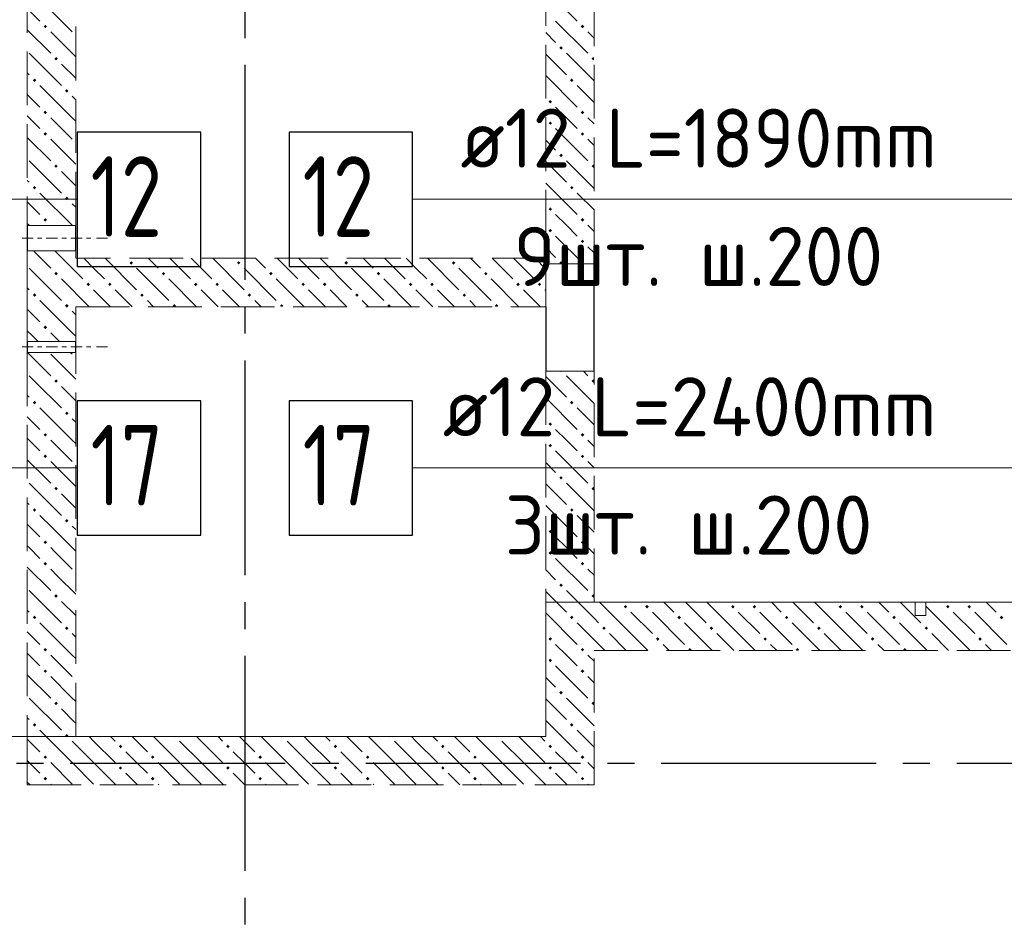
# Model space of a CAD drawing. Header units: millimetres. Extents: x 0 to 61017, y 0 to 42000.
# Tile 13 of 17: x 37922 to 41587, y 28171 to 31568. Entities that reach past the tile are written whole.
import ezdxf

# ---------------------------------------------------------------- set-up
doc = ezdxf.new("R2010")
doc.units = ezdxf.units.MM
doc.linetypes.add('______2', pattern=[270, 200, -70])
doc.linetypes.add('______5', pattern=[1100, 800, -100, 100, -100])
for name, color, linetype, lineweight in [('ДОП Верх по Х', 7, 'Continuous', 25), ('ЖБ Перекрытие верхний уровень', 7, 'Continuous', 35), ('ЖБ Стена верхний уровень', 7, 'Continuous', 35), ('Макрос окна_ макрос двери', 7, 'Continuous', 18), ('Оси', 40, '______5', 18), ('Позиционная метка номер позиции', 7, 'Continuous', 13)]:
    doc.layers.add(name, color=color, linetype=linetype, lineweight=lineweight)
doc.styles.add('ISOCPEUR', font='txt')

msp = doc.modelspace()

# ---------------------------------------------------------------- hatches: boundary and pattern name
at = {"layer": 'ЖБ Стена верхний уровень', "linetype": 'Continuous', "lineweight": 18, "transparency": 33554687}
for points in [[(38010.4, 31543.1), (38016.9, 31549.6), (38023.4, 31543.1), (38016.9, 31536.6)], [(40010.4, 31543.1), (40016.9, 31549.6), (40023.4, 31543.1), (40016.9, 31536.6)], [(39930.5, 31463.1), (39937, 31469.6), (39943.5, 31463.1), (39937, 31456.6)], [(38050.5, 31423.1), (38057, 31429.6), (38063.5, 31423.1), (38057, 31416.6)], [(40050.5, 31423.1), (40057, 31429.6), (40060, 31426.6), (40060, 31419.7), (40057, 31416.6)], [(37970.5, 31343.1), (37977, 31349.6), (37983.4, 31343.1), (37977, 31336.6)], [(39970.5, 31343.1), (39977, 31349.6), (39983.4, 31343.1), (39977, 31336.6)], [(38090.5, 31303.1), (38096.9, 31309.6), (38103.4, 31303.1), (38096.9, 31296.6)], [(39890.5, 31263.1), (39896.9, 31269.6), (39903.4, 31263.1), (39896.9, 31256.6)], [(38010.4, 31223.1), (38016.9, 31229.6), (38023.4, 31223.1), (38016.9, 31216.6)], [(40010.4, 31223.1), (40016.9, 31229.6), (40023.4, 31223.1), (40016.9, 31216.6)], [(39890.5, 31183.1), (39896.9, 31189.6), (39903.4, 31183.1), (39896.9, 31176.6)], [(38010.4, 31143.1), (38016.9, 31149.6), (38023.4, 31143.1), (38016.9, 31136.6)], [(40010.4, 31143.1), (40016.9, 31149.6), (40023.4, 31143.1), (40016.9, 31136.6)], [(39930.5, 31063.1), (39937, 31069.6), (39943.5, 31063.1), (39937, 31056.6)], [(38050.5, 31023.1), (38057, 31029.6), (38063.5, 31023.1), (38057, 31016.6)], [(40050.5, 31023.1), (40057, 31029.6), (40060, 31026.6), (40060, 31019.7), (40057, 31016.6)], [(37970.5, 30943.1), (37977, 30949.6), (37983.4, 30943.1), (37977, 30936.6)], [(39970.5, 30943.1), (39977, 30949.6), (39983.4, 30943.1), (39977, 30936.6)], [(38090.5, 30903.1), (38096.9, 30909.6), (38103.4, 30903.1), (38096.9, 30896.6)], [(39890.5, 30863.1), (39896.9, 30869.6), (39903.4, 30863.1), (39896.9, 30856.6)], [(38010.4, 30823.1), (38016.9, 30829.6), (38023.4, 30823.1), (38016.9, 30816.6)], [(40010.4, 30823.1), (40016.9, 30829.6), (40023.4, 30823.1), (40016.9, 30816.6)], [(39890.5, 30783.1), (39896.9, 30789.6), (39903.4, 30783.1), (39896.9, 30776.6)], [(40010.4, 30743.1), (40016.9, 30749.6), (40023.4, 30743.1), (40016.9, 30736.6)], [(38330.5, 30663.1), (38337, 30669.6), (38343.5, 30663.1), (38337, 30656.6)], [(38730.5, 30663.1), (38737, 30669.6), (38743.5, 30663.1), (38737, 30656.6)], [(39130.5, 30663.1), (39137, 30669.6), (39143.5, 30663.1), (39137, 30656.6)], [(39530.5, 30663.1), (39537, 30669.6), (39543.5, 30663.1), (39537, 30656.6)], [(39930.5, 30663.1), (39937, 30669.6), (39943.5, 30663.1), (39940.3, 30660), (39933.6, 30660)], [(38050.5, 30623.1), (38057, 30629.6), (38063.5, 30623.1), (38057, 30616.6)], [(38450.5, 30623.1), (38457, 30629.6), (38463.5, 30623.1), (38457, 30616.6)], [(38850.5, 30623.1), (38857, 30629.6), (38863.5, 30623.1), (38857, 30616.6)], [(39250.5, 30623.1), (39257, 30629.6), (39263.5, 30623.1), (39257, 30616.6)], [(39650.5, 30623.1), (39657, 30629.6), (39663.5, 30623.1), (39657, 30616.6)], [(38170.5, 30583.1), (38177, 30589.6), (38183.4, 30583.1), (38177, 30576.6)], [(38250.5, 30583.1), (38257, 30589.6), (38263.5, 30583.1), (38257, 30576.6)], [(38570.5, 30583.1), (38577, 30589.6), (38583.4, 30583.1), (38577, 30576.6)], [(38650.5, 30583.1), (38657, 30589.6), (38663.5, 30583.1), (38657, 30576.6)], [(38970.5, 30583.1), (38977, 30589.6), (38983.4, 30583.1), (38977, 30576.6)], [(39050.5, 30583.1), (39057, 30589.6), (39063.5, 30583.1), (39057, 30576.6)], [(39370.5, 30583.1), (39377, 30589.6), (39383.4, 30583.1), (39377, 30576.6)], [(39450.5, 30583.1), (39457, 30589.6), (39463.5, 30583.1), (39457, 30576.6)], [(39770.5, 30583.1), (39777, 30589.6), (39783.4, 30583.1), (39777, 30576.6)], [(39850.5, 30583.1), (39857, 30589.6), (39863.5, 30583.1), (39857, 30576.6)], [(37970.5, 30543.1), (37977, 30549.6), (37983.4, 30543.1), (37977, 30536.6)], [(38370.5, 30543.1), (38377, 30549.6), (38383.4, 30543.1), (38377, 30536.6)], [(38770.5, 30543.1), (38777, 30549.6), (38783.4, 30543.1), (38777, 30536.6)], [(39170.5, 30543.1), (39177, 30549.6), (39183.4, 30543.1), (39177, 30536.6)], [(39570.5, 30543.1), (39577, 30549.6), (39583.4, 30543.1), (39577, 30536.6)], [(38090.5, 30503.1), (38096.9, 30509.6), (38103.4, 30503.1), (38100.3, 30500), (38093.6, 30500)], [(38100.3, 30500), (38096.9, 30496.6), (38093.6, 30500)], [(38490.5, 30503.1), (38496.9, 30509.6), (38503.4, 30503.1), (38500.3, 30500), (38493.6, 30500)], [(38890.5, 30503.1), (38896.9, 30509.6), (38903.4, 30503.1), (38900.3, 30500), (38893.6, 30500)], [(39290.5, 30503.1), (39296.9, 30509.6), (39303.4, 30503.1), (39300.3, 30500), (39293.6, 30500)], [(39690.5, 30503.1), (39696.9, 30509.6), (39703.4, 30503.1), (39700.3, 30500), (39693.6, 30500)], [(38010.4, 30423.1), (38016.9, 30429.6), (38023.4, 30423.1), (38016.9, 30416.6)], [(39940.3, 30260), (39937, 30256.6), (39933.6, 30260)], [(38050.5, 30223.1), (38057, 30229.6), (38063.5, 30223.1), (38057, 30216.6)], [(40050.5, 30223.1), (40057, 30229.6), (40060, 30226.6), (40060, 30219.7), (40057, 30216.6)], [(37970.5, 30143.1), (37977, 30149.6), (37983.4, 30143.1), (37977, 30136.6)], [(39970.5, 30143.1), (39977, 30149.6), (39983.4, 30143.1), (39977, 30136.6)], [(38090.5, 30103.1), (38096.9, 30109.6), (38103.4, 30103.1), (38096.9, 30096.6)], [(39890.5, 30063.1), (39896.9, 30069.6), (39903.4, 30063.1), (39896.9, 30056.6)], [(38010.4, 30023.1), (38016.9, 30029.6), (38023.4, 30023.1), (38016.9, 30016.6)], [(40010.4, 30023.1), (40016.9, 30029.6), (40023.4, 30023.1), (40016.9, 30016.6)], [(39890.5, 29983.1), (39896.9, 29989.6), (39903.4, 29983.1), (39896.9, 29976.6)], [(40010.4, 29943.1), (40016.9, 29949.6), (40023.4, 29943.1), (40016.9, 29936.6)], [(39930.5, 29863.1), (39937, 29869.6), (39943.5, 29863.1), (39937, 29856.6)], [(38050.5, 29823.1), (38057, 29829.6), (38063.5, 29823.1), (38057, 29816.6)], [(40050.5, 29823.1), (40057, 29829.6), (40060, 29826.6), (40060, 29819.7), (40057, 29816.6)], [(37970.5, 29743.1), (37977, 29749.6), (37983.4, 29743.1), (37977, 29736.6)], [(39970.5, 29743.1), (39977, 29749.6), (39983.4, 29743.1), (39977, 29736.6)], [(38090.5, 29703.1), (38096.9, 29709.6), (38103.4, 29703.1), (38096.9, 29696.6)], [(39890.5, 29663.1), (39896.9, 29669.6), (39903.4, 29663.1), (39896.9, 29656.6)], [(38010.4, 29623.1), (38016.9, 29629.6), (38023.4, 29623.1), (38016.9, 29616.6)], [(40010.4, 29623.1), (40016.9, 29629.6), (40023.4, 29623.1), (40016.9, 29616.6)], [(39890.5, 29583.1), (39896.9, 29589.6), (39903.4, 29583.1), (39896.9, 29576.6)], [(38010.4, 29543.1), (38016.9, 29549.6), (38023.4, 29543.1), (38016.9, 29536.6)], [(40010.4, 29543.1), (40016.9, 29549.6), (40023.4, 29543.1), (40016.9, 29536.6)], [(39930.5, 29463.1), (39937, 29469.6), (39943.5, 29463.1), (39937, 29456.6)], [(38050.5, 29423.1), (38057, 29429.6), (38063.5, 29423.1), (38057, 29416.6)], [(40050.5, 29423.1), (40057, 29429.6), (40060, 29426.6), (40060, 29419.7), (40057, 29416.6)], [(40170.5, 29383.1), (40177, 29389.6), (40183.4, 29383.1), (40177, 29376.6)], [(40250.5, 29383.1), (40257, 29389.6), (40263.5, 29383.1), (40257, 29376.6)], [(40570.5, 29383.1), (40577, 29389.6), (40583.4, 29383.1), (40577, 29376.6)], [(40650.5, 29383.1), (40657, 29389.6), (40663.5, 29383.1), (40657, 29376.6)], [(40970.5, 29383.1), (40977, 29389.6), (40983.4, 29383.1), (40977, 29376.6)], [(41050.5, 29383.1), (41057, 29389.6), (41063.5, 29383.1), (41057, 29376.6)], [(41370.5, 29383.1), (41377, 29389.6), (41383.4, 29383.1), (41377, 29376.6)], [(41450.5, 29383.1), (41457, 29389.6), (41463.5, 29383.1), (41457, 29376.6)], [(37970.5, 29343.1), (37977, 29349.6), (37983.4, 29343.1), (37977, 29336.6)], [(39970.5, 29343.1), (39977, 29349.6), (39983.4, 29343.1), (39977, 29336.6)], [(40370.5, 29343.1), (40377, 29349.6), (40383.4, 29343.1), (40377, 29336.6)], [(40770.5, 29343.1), (40777, 29349.6), (40783.4, 29343.1), (40777, 29336.6)], [(41170.5, 29343.1), (41177, 29349.6), (41183.4, 29343.1), (41177, 29336.6)], [(41570.5, 29343.1), (41577, 29349.6), (41583.4, 29343.1), (41577, 29336.6)], [(38090.5, 29303.1), (38096.9, 29309.6), (38103.4, 29303.1), (38096.9, 29296.6)], [(40090.5, 29303.1), (40096.9, 29309.6), (40103.4, 29303.1), (40096.9, 29296.6)], [(40490.5, 29303.1), (40496.9, 29309.6), (40503.4, 29303.1), (40496.9, 29296.6)], [(40890.5, 29303.1), (40896.9, 29309.6), (40903.4, 29303.1), (40896.9, 29296.6)], [(41290.5, 29303.1), (41296.9, 29309.6), (41303.4, 29303.1), (41296.9, 29296.6)], [(39890.5, 29263.1), (39896.9, 29269.6), (39903.4, 29263.1), (39896.9, 29256.6)], [(40290.5, 29263.1), (40296.9, 29269.6), (40303.4, 29263.1), (40296.9, 29256.6)], [(40690.5, 29263.1), (40696.9, 29269.6), (40703.4, 29263.1), (40696.9, 29256.6)], [(41090.5, 29263.1), (41096.9, 29269.6), (41103.4, 29263.1), (41096.9, 29256.6)], [(41490.5, 29263.1), (41496.9, 29269.6), (41503.4, 29263.1), (41496.9, 29256.6)], [(38010.4, 29223.1), (38016.9, 29229.6), (38023.4, 29223.1), (38016.9, 29216.6)], [(40010.4, 29223.1), (40016.9, 29229.6), (40023.4, 29223.1), (40016.9, 29216.6)], [(40410.4, 29223.1), (40416.9, 29229.6), (40423.4, 29223.1), (40420.3, 29220), (40413.6, 29220)], [(40810.4, 29223.1), (40816.9, 29229.6), (40823.4, 29223.1), (40820.3, 29220), (40813.6, 29220)], [(41210.4, 29223.1), (41216.9, 29229.6), (41223.4, 29223.1), (41220.3, 29220), (41213.6, 29220)], [(39890.5, 29183.1), (39896.9, 29189.6), (39903.4, 29183.1), (39896.9, 29176.6)], [(38010.4, 29143.1), (38016.9, 29149.6), (38023.4, 29143.1), (38016.9, 29136.6)], [(40010.4, 29143.1), (40016.9, 29149.6), (40023.4, 29143.1), (40016.9, 29136.6)], [(39930.5, 29063.1), (39937, 29069.6), (39943.5, 29063.1), (39937, 29056.6)], [(38050.5, 29023.1), (38057, 29029.6), (38063.5, 29023.1), (38057, 29016.6)], [(40050.5, 29023.1), (40057, 29029.6), (40060, 29026.6), (40060, 29019.7), (40057, 29016.6)], [(37970.5, 28943.1), (37977, 28949.6), (37983.4, 28943.1), (37977, 28936.6)], [(39970.5, 28943.1), (39977, 28949.6), (39983.4, 28943.1), (39977, 28936.6)], [(38090.5, 28903.1), (38096.9, 28909.6), (38103.4, 28903.1), (38100.3, 28900), (38093.6, 28900)], [(38100.3, 28900), (38096.9, 28896.6), (38093.6, 28900)], [(38500.3, 28900), (38496.9, 28896.6), (38493.6, 28900)], [(38900.3, 28900), (38896.9, 28896.6), (38893.6, 28900)], [(39300.3, 28900), (39296.9, 28896.6), (39293.6, 28900)], [(39700.3, 28900), (39696.9, 28896.6), (39693.6, 28900)], [(38290.5, 28863.1), (38296.9, 28869.6), (38303.4, 28863.1), (38296.9, 28856.6)], [(38690.5, 28863.1), (38696.9, 28869.6), (38703.4, 28863.1), (38696.9, 28856.6)], [(39090.5, 28863.1), (39096.9, 28869.6), (39103.4, 28863.1), (39096.9, 28856.6)], [(39490.5, 28863.1), (39496.9, 28869.6), (39503.4, 28863.1), (39496.9, 28856.6)], [(39890.5, 28863.1), (39896.9, 28869.6), (39903.4, 28863.1), (39896.9, 28856.6)], [(38010.4, 28823.1), (38016.9, 28829.6), (38023.4, 28823.1), (38016.9, 28816.6)], [(38410.4, 28823.1), (38416.9, 28829.6), (38423.4, 28823.1), (38416.9, 28816.6)], [(38810.4, 28823.1), (38816.9, 28829.6), (38823.4, 28823.1), (38816.9, 28816.6)], [(39210.4, 28823.1), (39216.9, 28829.6), (39223.4, 28823.1), (39216.9, 28816.6)], [(39610.4, 28823.1), (39616.9, 28829.6), (39623.4, 28823.1), (39616.9, 28816.6)], [(40010.4, 28823.1), (40016.9, 28829.6), (40023.4, 28823.1), (40016.9, 28816.6)], [(38290.5, 28783.1), (38296.9, 28789.6), (38303.4, 28783.1), (38296.9, 28776.6)], [(38690.5, 28783.1), (38696.9, 28789.6), (38703.4, 28783.1), (38696.9, 28776.6)], [(39090.5, 28783.1), (39096.9, 28789.6), (39103.4, 28783.1), (39096.9, 28776.6)], [(39490.5, 28783.1), (39496.9, 28789.6), (39503.4, 28783.1), (39496.9, 28776.6)], [(39890.5, 28783.1), (39896.9, 28789.6), (39903.4, 28783.1), (39896.9, 28776.6)], [(38010.4, 28743.1), (38016.9, 28749.6), (38023.4, 28743.1), (38016.9, 28736.6)], [(38410.4, 28743.1), (38416.9, 28749.6), (38423.4, 28743.1), (38416.9, 28736.6)], [(38810.4, 28743.1), (38816.9, 28749.6), (38823.4, 28743.1), (38816.9, 28736.6)], [(39210.4, 28743.1), (39216.9, 28749.6), (39223.4, 28743.1), (39216.9, 28736.6)], [(39610.4, 28743.1), (39616.9, 28749.6), (39623.4, 28743.1), (39616.9, 28736.6)], [(40010.4, 28743.1), (40016.9, 28749.6), (40023.4, 28743.1), (40016.9, 28736.6)]]:
    msp.add_hatch(color=7, dxfattribs=at).paths.add_polyline_path(points, flags=16)
h = msp.add_hatch(color=7, dxfattribs=at)
h.paths.add_polyline_path([(38012.4, 29945.1), (38012.9, 29940.7), (38016.9, 29936.6), (38023.4, 29943.1), (38016.9, 29949.6)])
h.paths.add_polyline_path([(38010.4, 29943.1), (38012.4, 29945.1), (38012.9, 29940.7)], flags=16)

# ---------------------------------------------------------------- linework, layer by layer
at = {"layer": 'ДОП Верх по Х', "color": 7, "linetype": 'Continuous', "lineweight": 13, "transparency": 33554687}
for p, q in [((35935.4, 30900), (37977.4, 30900)), ((39542.6, 30900), (41584.6, 30900)), ((35935.4, 29900), (38043.4, 29900)), ((39476.6, 29900), (41584.6, 29900))]:
    msp.add_line(p, q, dxfattribs=at)
at = {"layer": 'ДОП Верх по Х', "color": 7, "linetype": 'Continuous', "lineweight": 25, "transparency": 33554687}
for points in [[(38135.4, 30650), (38595.4, 30650), (38595.4, 31150), (38135.4, 31150), (38135.4, 30650)], [(38924.6, 30650), (39384.6, 30650), (39384.6, 31150), (38924.6, 31150), (38924.6, 30650)], [(38135.4, 29650), (38595.4, 29650), (38595.4, 30150), (38135.4, 30150), (38135.4, 29650)], [(38924.6, 29650), (39384.6, 29650), (39384.6, 30150), (38924.6, 30150), (38924.6, 29650)]]:
    msp.add_lwpolyline(points, dxfattribs=at)
at = {"layer": 'ЖБ Перекрытие верхний уровень', "color": 7, "linetype": 'Continuous', "lineweight": 18, "transparency": 33554687}
for p, q in [((39880, 29400), (39880, 28900)), ((42590, 29400), (39880, 29400)), ((39880, 28900), (34930, 28900))]:
    msp.add_line(p, q, dxfattribs=at)
at = {"layer": 'ЖБ Стена верхний уровень', "color": 251, "linetype": '______2', "lineweight": 13, "true_color": 0x656565, "transparency": 33554687}
for p, q in [((37950, 33340), (37950, 30802.5)), ((38130, 30802.5), (38130, 33340)), ((39880, 33095), (39880, 30680)), ((40060, 30660), (40060, 33095)), ((38130, 30802.5), (37950, 30802.5)), ((37950, 30707.5), (38130, 30707.5)), ((37950, 30707.5), (37950, 30680)), ((38130, 30680), (38130, 30707.5)), ((37950, 30680), (37950, 30500)), ((39880, 30680), (38130, 30680)), ((40060, 30660), (39880, 30660)), ((39880, 30500), (39880, 30660)), ((37950, 30500), (37950, 30370)), ((38130, 30500), (39880, 30500)), ((38130, 30370), (38130, 30500)), ((38130, 30370), (37950, 30370)), ((38130, 30370), (37950, 30370)), ((37950, 30330), (38130, 30330)), ((37950, 30330), (38130, 30330)), ((37950, 30330), (37950, 28900)), ((38130, 28900), (38130, 30330)), ((39880, 30260), (40060, 30260)), ((39880, 30260), (39880, 28900)), ((40060, 29400), (40060, 30260)), ((41255, 29400), (40060, 29400)), ((41255, 29400), (41255, 29350)), ((41295, 29350), (41295, 29400)), ((42590, 29400), (41295, 29400)), ((41255, 29350), (41295, 29350)), ((40060, 29220), (42590, 29220)), ((40060, 28720), (40060, 29220)), ((37950, 28900), (37950, 28720)), ((39880, 28900), (38130, 28900)), ((37950, 28720), (39880, 28720)), ((39880, 28720), (40060, 28720))]:
    msp.add_line(p, q, dxfattribs=at)
at = {"layer": 'ЖБ Стена верхний уровень', "color": 9, "linetype": 'Continuous', "lineweight": 18, "true_color": 0xc7c7c7, "transparency": 33554687}
for p, q in [((37996.9, 31563.1), (37957, 31603.1)), ((38037, 31603.1), (38116.9, 31523.1)), ((39996.9, 31563.1), (39957, 31603.1)), ((39916.9, 31563.1), (40037, 31443.1)), ((37950, 31530.1), (38037, 31443.1)), ((38037, 31523.1), (38130, 31430.1)), ((39880, 31520.1), (39916.9, 31483.1)), ((40037, 31523.1), (40060, 31500.1)), ((37957, 31443.1), (38077, 31323.1)), ((39880, 31440.1), (39957, 31363.1)), ((39957, 31443.1), (40060, 31340.1)), ((38130, 31350.1), (38077, 31403.1)), ((37950, 31370.1), (37957, 31363.1)), ((39880, 31360.1), (39996.9, 31243.1)), ((38116.9, 31203.1), (37996.9, 31323.1)), ((40060, 31260.1), (39996.9, 31323.1)), ((37950, 31290.1), (37996.9, 31243.1)), ((38116.9, 31283.1), (38130, 31270.1)), ((39957, 31203.1), (39916.9, 31243.1)), ((37957, 31203.1), (37950, 31210.1)), ((37996.9, 31163.1), (37957, 31203.1)), ((38037, 31203.1), (38116.9, 31123.1)), ((38116.9, 31203.1), (38130, 31190.1)), ((39996.9, 31163.1), (39957, 31203.1)), ((40037, 31203.1), (40060, 31180.1)), ((39916.9, 31163.1), (40037, 31043.1)), ((37950, 31130.1), (38037, 31043.1)), ((38037, 31123.1), (38130, 31030.1)), ((40037, 31123.1), (40060, 31100.1)), ((39880, 31120.1), (39916.9, 31083.1)), ((37957, 31043.1), (38077, 30923.1)), ((39880, 31040.1), (39957, 30963.1)), ((39957, 31043.1), (40060, 30940.1)), ((38130, 30950.1), (38077, 31003.1)), ((37950, 30970.1), (37957, 30963.1)), ((39880, 30960.1), (39996.9, 30843.1)), ((38116.9, 30803.1), (37996.9, 30923.1)), ((40060, 30860.1), (39996.9, 30923.1)), ((37950, 30890.1), (37996.9, 30843.1)), ((38116.9, 30883.1), (38130, 30870.1)), ((39957, 30803.1), (39916.9, 30843.1)), ((37957, 30803.1), (37950, 30810.1)), ((37957.6, 30802.5), (37957, 30803.1)), ((38037, 30803.1), (38037.6, 30802.5)), ((38116.9, 30803.1), (38117.6, 30802.5)), ((39996.9, 30763.1), (39957, 30803.1)), ((40037, 30803.1), (40060, 30780.1)), ((39916.9, 30763.1), (40020.1, 30660)), ((39880, 30720.1), (39916.9, 30683.1)), ((40037, 30723.1), (40060, 30700.1)), ((37972.6, 30707.5), (38000.1, 30680)), ((38052.6, 30707.5), (38080.1, 30680)), ((38000.1, 30680), (38037, 30643.1)), ((38080.1, 30680), (38157, 30603.1)), ((38196.9, 30643.1), (38160.1, 30680)), ((38240.1, 30680), (38357, 30563.1)), ((38400.1, 30680), (38437, 30643.1)), ((38480.1, 30680), (38557, 30603.1)), ((38596.9, 30643.1), (38560.1, 30680)), ((38640.1, 30680), (38757, 30563.1)), ((38800.1, 30680), (38837, 30643.1)), ((38880.1, 30680), (38957, 30603.1)), ((38996.9, 30643.1), (38960.1, 30680)), ((39040.1, 30680), (39157, 30563.1)), ((39200.1, 30680), (39237, 30643.1)), ((39280.1, 30680), (39357, 30603.1)), ((39396.9, 30643.1), (39360.1, 30680)), ((39440.1, 30680), (39557, 30563.1)), ((39600.1, 30680), (39637, 30643.1)), ((39680.1, 30680), (39757, 30603.1)), ((39796.9, 30643.1), (39760.1, 30680)), ((39840.1, 30680), (39880, 30640.1)), ((37957, 30643.1), (38077, 30523.1)), ((38237, 30603.1), (38196.9, 30643.1)), ((38357, 30643.1), (38477, 30523.1)), ((38637, 30603.1), (38596.9, 30643.1)), ((38757, 30643.1), (38877, 30523.1)), ((39037, 30603.1), (38996.9, 30643.1)), ((39157, 30643.1), (39277, 30523.1)), ((39437, 30603.1), (39396.9, 30643.1)), ((39557, 30643.1), (39677, 30523.1)), ((39837, 30603.1), (39796.9, 30643.1)), ((38180.1, 30500), (38077, 30603.1)), ((38580.1, 30500), (38477, 30603.1)), ((38980.1, 30500), (38877, 30603.1)), ((39380.1, 30500), (39277, 30603.1)), ((39780.1, 30500), (39677, 30603.1)), ((37950, 30570.1), (37957, 30563.1)), ((38196.9, 30563.1), (38260.1, 30500)), ((38277, 30563.1), (38340.1, 30500)), ((38596.9, 30563.1), (38660.1, 30500)), ((38677, 30563.1), (38740.1, 30500)), ((38996.9, 30563.1), (39060.1, 30500)), ((39077, 30563.1), (39140.1, 30500)), ((39396.9, 30563.1), (39460.1, 30500)), ((39477, 30563.1), (39540.1, 30500)), ((39796.9, 30563.1), (39860.1, 30500)), ((39877, 30563.1), (39880, 30560.1)), ((38020.1, 30500), (37996.9, 30523.1)), ((38116.9, 30403.1), (38020.1, 30500)), ((38420.1, 30500), (38396.9, 30523.1)), ((38820.1, 30500), (38796.9, 30523.1)), ((39220.1, 30500), (39196.9, 30523.1)), ((39620.1, 30500), (39596.9, 30523.1)), ((38116.9, 30483.1), (38130, 30470.1)), ((37957, 30403.1), (37950, 30410.1)), ((38037, 30403.1), (38070.1, 30370)), ((38116.9, 30403.1), (38130, 30390.1)), ((38037, 30323.1), (38130, 30230.1)), ((38110.1, 30330), (38116.9, 30323.1)), ((39957, 30243.1), (40060, 30140.1)), ((40020.1, 30260), (40037, 30243.1)), ((39880, 30240.1), (39957, 30163.1)), ((37950, 30170.1), (37957, 30163.1)), ((38130, 30150.1), (38077, 30203.1)), ((39880, 30160.1), (39996.9, 30043.1)), ((38116.9, 30003.1), (37996.9, 30123.1)), ((40060, 30060.1), (39996.9, 30123.1)), ((37950, 30090.1), (37996.9, 30043.1)), ((38116.9, 30083.1), (38130, 30070.1)), ((39957, 30003.1), (39916.9, 30043.1)), ((37957, 30003.1), (37950, 30010.1)), ((37996.9, 29963.1), (37957, 30003.1)), ((38037, 30003.1), (38116.9, 29923.1)), ((38116.9, 30003.1), (38130, 29990.1)), ((39996.9, 29963.1), (39957, 30003.1)), ((40037, 30003.1), (40060, 29980.1)), ((39916.9, 29963.1), (40037, 29843.1)), ((38037, 29923.1), (38130, 29830.1)), ((39880, 29920.1), (39916.9, 29883.1)), ((40037, 29923.1), (40060, 29900.1)), ((39880, 29840.1), (39957, 29763.1)), ((39957, 29843.1), (40060, 29740.1)), ((38130, 29750.1), (38077, 29803.1)), ((37950, 29770.1), (37957, 29763.1)), ((39880, 29760.1), (39996.9, 29643.1)), ((40060, 29660.1), (39996.9, 29723.1)), ((37950, 29690.1), (37996.9, 29643.1)), ((38116.9, 29683.1), (38130, 29670.1)), ((39957, 29603.1), (39916.9, 29643.1)), ((37957, 29603.1), (37950, 29610.1)), ((37996.9, 29563.1), (37957, 29603.1)), ((38116.9, 29603.1), (38130, 29590.1)), ((39996.9, 29563.1), (39957, 29603.1)), ((40037, 29603.1), (40060, 29580.1)), ((39916.9, 29563.1), (40037, 29443.1)), ((37950, 29530.1), (38037, 29443.1)), ((39880, 29520.1), (39916.9, 29483.1)), ((40037, 29523.1), (40060, 29500.1)), ((37957, 29443.1), (38077, 29323.1)), ((39880, 29440.1), (39957, 29363.1)), ((39957, 29443.1), (40060, 29340.1)), ((38130, 29350.1), (38077, 29403.1)), ((40196.9, 29283.1), (40080.1, 29400)), ((40320.1, 29400), (40357, 29363.1)), ((40400.1, 29400), (40477, 29323.1)), ((40596.9, 29283.1), (40480.1, 29400)), ((40720.1, 29400), (40757, 29363.1)), ((40800.1, 29400), (40877, 29323.1)), ((40996.9, 29283.1), (40880.1, 29400)), ((41120.1, 29400), (41157, 29363.1)), ((41200.1, 29400), (41277, 29323.1)), ((41520.1, 29400), (41557, 29363.1)), ((37950, 29370.1), (37957, 29363.1)), ((40196.9, 29363.1), (40277, 29283.1)), ((40277, 29363.1), (40396.9, 29243.1)), ((40596.9, 29363.1), (40677, 29283.1)), ((40677, 29363.1), (40796.9, 29243.1)), ((40996.9, 29363.1), (41077, 29283.1)), ((41077, 29363.1), (41196.9, 29243.1)), ((41396.9, 29283.1), (41295, 29385.1)), ((41396.9, 29363.1), (41477, 29283.1)), ((41477, 29363.1), (41596.9, 29243.1)), ((39880, 29360.1), (39996.9, 29243.1)), ((40060, 29340.1), (40077, 29323.1)), ((37950, 29290.1), (37996.9, 29243.1)), ((40060, 29260.1), (39996.9, 29323.1)), ((40500.1, 29220), (40396.9, 29323.1)), ((40900.1, 29220), (40796.9, 29323.1)), ((41300.1, 29220), (41196.9, 29323.1)), ((38116.9, 29283.1), (38130, 29270.1)), ((40100.1, 29220), (40060, 29260.1)), ((40116.9, 29283.1), (40180.1, 29220)), ((40196.9, 29283.1), (40260.1, 29220)), ((40516.9, 29283.1), (40580.1, 29220)), ((40596.9, 29283.1), (40660.1, 29220)), ((40916.9, 29283.1), (40980.1, 29220)), ((40996.9, 29283.1), (41060.1, 29220)), ((41316.9, 29283.1), (41380.1, 29220)), ((41396.9, 29283.1), (41460.1, 29220)), ((39957, 29203.1), (39916.9, 29243.1)), ((40340.1, 29220), (40316.9, 29243.1)), ((40740.1, 29220), (40716.9, 29243.1)), ((41140.1, 29220), (41116.9, 29243.1)), ((41540.1, 29220), (41516.9, 29243.1)), ((37957, 29203.1), (37950, 29210.1)), ((37996.9, 29163.1), (37957, 29203.1)), ((38116.9, 29203.1), (38130, 29190.1)), ((39996.9, 29163.1), (39957, 29203.1)), ((40037, 29203.1), (40060, 29180.1)), ((39916.9, 29163.1), (40037, 29043.1)), ((37950, 29130.1), (38037, 29043.1)), ((39880, 29120.1), (39916.9, 29083.1)), ((40037, 29123.1), (40060, 29100.1)), ((37957, 29043.1), (38077, 28923.1)), ((39880, 29040.1), (39957, 28963.1)), ((39957, 29043.1), (40060, 28940.1)), ((37950, 28970.1), (37957, 28963.1)), ((39880, 28960.1), (39996.9, 28843.1)), ((38020.1, 28900), (37996.9, 28923.1)), ((40060, 28860.1), (39996.9, 28923.1)), ((37950, 28890.1), (37996.9, 28843.1)), ((38116.9, 28803.1), (38020.1, 28900)), ((38196.9, 28883.1), (38180.1, 28900)), ((38260.1, 28900), (38277, 28883.1)), ((38340.1, 28900), (38396.9, 28843.1)), ((38516.9, 28803.1), (38420.1, 28900)), ((38596.9, 28883.1), (38580.1, 28900)), ((38660.1, 28900), (38677, 28883.1)), ((38740.1, 28900), (38796.9, 28843.1)), ((38916.9, 28803.1), (38820.1, 28900)), ((38996.9, 28883.1), (38980.1, 28900)), ((39060.1, 28900), (39077, 28883.1)), ((39140.1, 28900), (39196.9, 28843.1)), ((39316.9, 28803.1), (39220.1, 28900)), ((39396.9, 28883.1), (39380.1, 28900)), ((39460.1, 28900), (39477, 28883.1)), ((39540.1, 28900), (39596.9, 28843.1)), ((39716.9, 28803.1), (39620.1, 28900)), ((39796.9, 28883.1), (39780.1, 28900)), ((39860.1, 28900), (39877, 28883.1)), ((38116.9, 28883.1), (38196.9, 28803.1)), ((38196.9, 28883.1), (38277, 28803.1)), ((38516.9, 28883.1), (38596.9, 28803.1)), ((38596.9, 28883.1), (38677, 28803.1)), ((38916.9, 28883.1), (38996.9, 28803.1)), ((38996.9, 28883.1), (39077, 28803.1)), ((39316.9, 28883.1), (39396.9, 28803.1)), ((39396.9, 28883.1), (39477, 28803.1)), ((39716.9, 28883.1), (39796.9, 28803.1)), ((39796.9, 28883.1), (39877, 28803.1)), ((38357, 28803.1), (38316.9, 28843.1)), ((38757, 28803.1), (38716.9, 28843.1)), ((39157, 28803.1), (39116.9, 28843.1)), ((39557, 28803.1), (39516.9, 28843.1)), ((39957, 28803.1), (39916.9, 28843.1)), ((37957, 28803.1), (37950, 28810.1)), ((37996.9, 28763.1), (37957, 28803.1)), ((38037, 28803.1), (38116.9, 28723.1)), ((38116.9, 28803.1), (38196.9, 28723.1)), ((38196.9, 28803.1), (38280.1, 28720)), ((38396.9, 28763.1), (38357, 28803.1)), ((38437, 28803.1), (38516.9, 28723.1)), ((38516.9, 28803.1), (38596.9, 28723.1)), ((38596.9, 28803.1), (38680.1, 28720)), ((38796.9, 28763.1), (38757, 28803.1)), ((38837, 28803.1), (38916.9, 28723.1)), ((38916.9, 28803.1), (38996.9, 28723.1)), ((38996.9, 28803.1), (39080.1, 28720)), ((39196.9, 28763.1), (39157, 28803.1)), ((39237, 28803.1), (39316.9, 28723.1)), ((39316.9, 28803.1), (39396.9, 28723.1)), ((39396.9, 28803.1), (39480.1, 28720)), ((39596.9, 28763.1), (39557, 28803.1)), ((39637, 28803.1), (39716.9, 28723.1)), ((39716.9, 28803.1), (39796.9, 28723.1)), ((39796.9, 28803.1), (39880, 28720.1)), ((39996.9, 28763.1), (39957, 28803.1)), ((40037, 28803.1), (40060, 28780.1)), ((38316.9, 28763.1), (38360.1, 28720)), ((38716.9, 28763.1), (38760.1, 28720)), ((39116.9, 28763.1), (39160.1, 28720)), ((39516.9, 28763.1), (39560.1, 28720)), ((39916.9, 28763.1), (39960.1, 28720)), ((37950, 28730.1), (37960.1, 28720)), ((38037, 28723.1), (38040.1, 28720)), ((38437, 28723.1), (38440.1, 28720)), ((38837, 28723.1), (38840.1, 28720)), ((39237, 28723.1), (39240.1, 28720)), ((39637, 28723.1), (39640.1, 28720)), ((39880, 28720.1), (39880.1, 28720)), ((40037, 28723.1), (40040.1, 28720))]:
    msp.add_line(p, q, dxfattribs=at)
at = {"layer": 'ЖБ Стена верхний уровень', "color": 251, "linetype": '______2', "lineweight": 13, "true_color": 0x656565, "transparency": 33554687}
for points in [[(37972, 30755), (37930.2, 30755), (37972, 30755)], [(37987.5, 30755), (38003.8, 30755), (37987.5, 30755)], [(38062.5, 30755), (38020.7, 30755), (38062.5, 30755)], [(38079, 30755), (38095.3, 30755), (38079, 30755)], [(38154.3, 30755), (38112.5, 30755), (38154.3, 30755)], [(38169.8, 30755), (38186.1, 30755), (38169.8, 30755)], [(38248.8, 30755), (38207, 30755), (38248.8, 30755)], [(37972, 30350), (37930.2, 30350), (37972, 30350)], [(37972, 30350), (37930.2, 30350), (37972, 30350)], [(37987.5, 30350), (38003.8, 30350), (37987.5, 30350)], [(37987.5, 30350), (38003.8, 30350), (37987.5, 30350)], [(38062.5, 30350), (38020.7, 30350), (38062.5, 30350)], [(38062.5, 30350), (38020.7, 30350), (38062.5, 30350)], [(38079, 30350), (38095.3, 30350), (38079, 30350)], [(38079, 30350), (38095.3, 30350), (38079, 30350)], [(38154.3, 30350), (38112.5, 30350), (38154.3, 30350)], [(38154.3, 30350), (38112.5, 30350), (38154.3, 30350)], [(38169.8, 30350), (38186.1, 30350), (38169.8, 30350)], [(38169.8, 30350), (38186.1, 30350), (38169.8, 30350)], [(38248.8, 30350), (38207, 30350), (38248.8, 30350)], [(38248.8, 30350), (38207, 30350), (38248.8, 30350)]]:
    msp.add_lwpolyline(points, dxfattribs=at)
at = {"layer": 'ЖБ Стена верхний уровень', "color": 9, "linetype": 'Continuous', "lineweight": 18, "true_color": 0xc7c7c7, "transparency": 33554687}
for points in [[(37950, 30490.1), (37951.3, 30488.8), (37951.3, 30488.8), (37996.9, 30443.1)], [(37990.1, 30370), (37961.4, 30398.7), (37961.4, 30398.7), (37957, 30403.1)], [(37950.1, 30330), (37971.5, 30308.5), (37971.5, 30308.5), (38037, 30243.1)], [(37957, 30243.1), (37981.7, 30218.4), (37981.7, 30218.4), (38077, 30123.1)], [(37950, 29930.1), (38022.2, 29857.8), (38022.2, 29857.8), (38037, 29843.1)], [(37957, 29843.1), (38032.4, 29767.7), (38032.4, 29767.7), (38077, 29723.1)], [(38116.9, 29603.1), (38042.5, 29677.6), (38042.5, 29677.6), (37996.9, 29723.1)], [(38037, 29603.1), (38052.7, 29587.4), (38052.7, 29587.4), (38116.9, 29523.1)], [(38037, 29523.1), (38062.8, 29497.3), (38062.8, 29497.3), (38130, 29430.1)], [(38116.9, 29203.1), (38093.2, 29226.9), (38093.2, 29226.9), (37996.9, 29323.1)], [(38037, 29203.1), (38103.4, 29136.7), (38103.4, 29136.7), (38116.9, 29123.1)], [(38037, 29123.1), (38113.5, 29046.6), (38113.5, 29046.6), (38130, 29030.1)], [(38130, 28950.1), (38123.6, 28956.4), (38123.6, 28956.4), (38077, 29003.1)]]:
    msp.add_lwpolyline(points, dxfattribs=at)
at = {"layer": 'Макрос окна_ макрос двери', "color": 7, "linetype": 'Continuous', "lineweight": -3, "transparency": 33554687}
for p, q in [((37950, 30802.5), (37950, 30707.5)), ((38130, 30735), (38130, 30802.5)), ((37950, 30775), (37950, 30735)), ((38130, 30735), (38130, 30775)), ((38130, 30707.5), (38130, 30735)), ((40060, 30260), (40060, 30660)), ((39880, 30500), (39880, 30260)), ((37950, 30370), (37950, 30330)), ((37950, 30370), (37950, 30330)), ((38130, 30330), (38130, 30370)), ((38130, 30330), (38130, 30370))]:
    msp.add_line(p, q, dxfattribs=at)
at = {"layer": 'Оси', "color": 8, "linetype": '______5', "lineweight": -3, "transparency": 33554687}
for p, q in [((38760, 35800), (38760, 15970)), ((49910, 28800), (4600, 28800))]:
    msp.add_line(p, q, dxfattribs=at)
at = {"layer": 'Позиционная метка номер позиции', "color": 7, "linetype": 'Continuous', "lineweight": 13, "transparency": 33554687}
for points in [[(34629, 29650), (35129, 30150), (35129, 30900), (38135.4, 30900)], [(42891, 29791.7), (42391, 30291.7), (42391, 30900), (39384.6, 30900)], [(34629, 28450), (35129, 28950), (35129, 29900), (38135.4, 29900)], [(42891, 28450), (42391, 28950), (42391, 29900), (39384.6, 29900)]]:
    msp.add_lwpolyline(points, dxfattribs=at)

# ---------------------------------------------------------------- texts
at = {"layer": 'ДОП Верх по Х', "color": 7, "linetype": 'Continuous', "lineweight": 13, "transparency": 33554687, "attachment_point": 7, "style": 'ISOCPEUR'}
for s, insert, char_height, width in [('\\W0.94;ø12 L=1890mm ', (35955.4, 31017.3), 220, 2104.383), ('\\W0.94;ø12 L=1890mm ', (39562.6, 31017.3), 220, 2104.383), ('\\W0.75;12', (38185.4, 30760), 300, 472.281), ('\\W0.75;12', (38974.6, 30760), 300, 472.289), ('\\W0.97;9шт. ш.200 ', (39760.6, 30577.3), 220, 1712.331), ('\\W0.96;ø12 L=2400mm ', (35955.4, 30017.3), 220, 2172.611), ('\\W0.96;ø12 L=2400mm ', (39496.6, 30017.3), 220, 2172.611), ('\\W0.75;17', (38185.4, 29760), 300, 472.281), ('\\W0.75;17', (38974.6, 29760), 300, 472.289), ('\\W0.97;3шт. ш.200 ', (39727.6, 29577.3), 220, 1712.324)]:
    msp.add_mtext(s, dxfattribs=dict(at, insert=insert, char_height=char_height, width=width))

doc.saveas('drawing.dxf')
